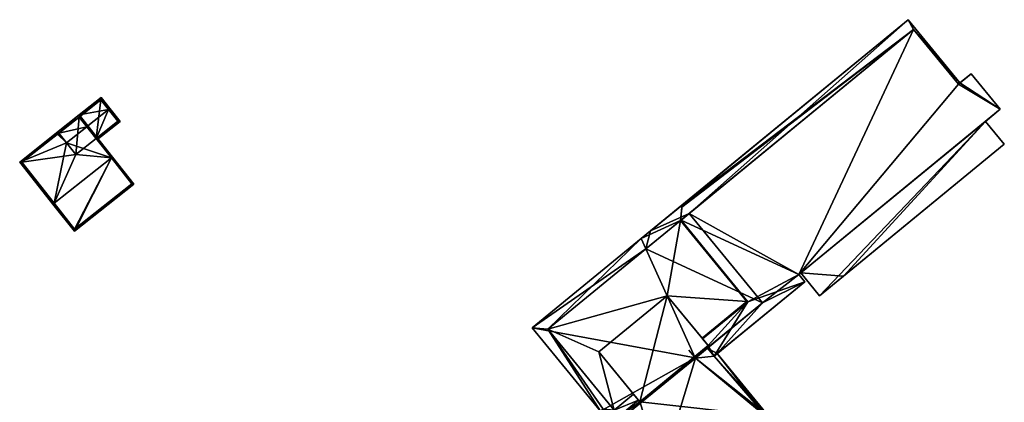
# Model space of a CAD drawing. Header units: inches. Extents: x 2523744 to 2528136, y 1148995 to 1152010.
# Tile 242 of 256: x 2527687 to 2527852, y 1151738 to 1151803. Entities that reach past the tile are written whole.
import ezdxf

# ---------------------------------------------------------------- set-up
doc = ezdxf.new("R2010")
doc.units = ezdxf.units.IN
doc.header["$MEASUREMENT"] = 0
doc.layers.add('Flugdach', color=10, linetype='Continuous')
doc.layers.add('Gebaeude Einzelhaus', color=10, linetype='Continuous')

msp = doc.modelspace()

# ---------------------------------------------------------------- meshes
at = {"layer": 'Flugdach'}
mesh = msp.add_polyface(dxfattribs=at)
corners = [(2527824.658, 1151759.581, 383.292), (2527851.571, 1151781.678, 383.292), (2527848.429, 1151785.506, 382.987), (2527817.526, 1151760.172, 382.986), (2527820.688, 1151756.322, 383.292), (2527820.688, 1151756.322, 383.192), (2527817.526, 1151760.172, 382.886), (2527851.571, 1151781.678, 383.192), (2527848.429, 1151785.506, 382.887)]
mesh.append_faces([[corners[k] for k in face] for face in [(0, 3, 4), (0, 2, 3), (0, 1, 2)]], dxfattribs={"color": 13})
mesh.append_faces([[corners[k] for k in face] for face in [(8, 5, 6), (8, 7, 5), (7, 2, 1), (7, 8, 2), (7, 0, 5), (1, 0, 7), (0, 4, 5), (5, 3, 6), (5, 4, 3)]], dxfattribs={"color": 41})
at = {"layer": 'Gebaeude Einzelhaus'}
mesh = msp.add_polyface(dxfattribs=at)
corners = [(2527836.396, 1151800.869, 396.877), (2527835.505, 1151802.519, 394.973), (2527797.677, 1151771.508, 395.165), (2527797.699, 1151771.482, 395.2), (2527797.651, 1151771.13, 395.451), (2527797.41, 1151768.909, 396.995), (2527797.505, 1151768.987, 396.877), (2527808.498, 1151755.355, 397.013), (2527808.694, 1151755.337, 396.877), (2527797.396, 1151768.898, 397.013), (2527797.677, 1151771.508, 395.2), (2527801.025, 1151749.229, 397.013), (2527801.113, 1151749.122, 396.877), (2527786.336, 1151737.188, 397.013), (2527786.14, 1151735.36, 395.744), (2527790.385, 1151738.84, 395.744), (2527789.568, 1151739.837, 397.013), (2527790.822, 1151765.888, 395.2), (2527775.235, 1151750.73, 397.013), (2527772.62, 1151750.966, 395.2), (2527784.058, 1151737.014, 395.2), (2527784.492, 1151737.37, 395.744), (2527795.209, 1151756.322, 397.013), (2527783.753, 1151746.93, 397.013), (2527795.209, 1151756.322, 399.833), (2527790.594, 1151738.586, 399.807), (2527802.05, 1151747.978, 399.807), (2527783.753, 1151746.93, 399.833), (2527802.05, 1151747.978, 396.877), (2527801.93, 1151747.564, 396.877), (2527803.041, 1151746.209, 396.877), (2527799.751, 1151746.094, 396.877), (2527799.906, 1151745.905, 396.877), (2527818.211, 1151758.645, 396.877), (2527817.187, 1151759.894, 396.877), (2527843.883, 1151791.737, 396.877), (2527850.892, 1151787.525, 396.877), (2527846.01, 1151793.48, 396.877), (2527844.159, 1151791.963, 394.973), (2527836.396, 1151800.869, 394.973), (2527843.883, 1151791.737, 394.973), (2527784.058, 1151737.014, 395.744), (2527795.747, 1151722.756, 395.744), (2527790.594, 1151738.586, 395.744), (2527812.137, 1151736.192, 395.744), (2527803.041, 1151746.209, 395.744), (2527803.57, 1151746.643, 395.744), (2527799.906, 1151745.905, 395.744), (2527801.93, 1151747.564, 395.744), (2527799.751, 1151746.094, 395.744), (2527795.747, 1151722.756, 394.996), (2527798.149, 1151719.814, 394.996), (2527814.291, 1151733.047, 394.996), (2527793.659, 1151725.291, 394.996), (2527811.883, 1151735.984, 394.996), (2527793.665, 1151725.296, 394.996), (2527835.505, 1151802.519, 372.031), (2527792.382, 1151767.167, 372.031), (2527790.822, 1151765.888, 372.031), (2527798.844, 1151770.084, 372.031), (2527836.396, 1151800.869, 372.031), (2527791.628, 1151764.169, 372.031), (2527772.62, 1151750.966, 372.031), (2527784.058, 1151737.014, 372.031), (2527786.056, 1151734.577, 372.031), (2527786.056, 1151734.577, 395.2), (2527811.113, 1151755.119, 372.031), (2527799.893, 1151745.921, 372.031), (2527818.211, 1151758.645, 372.031), (2527803.57, 1151746.643, 372.031), (2527817.187, 1151759.894, 372.031), (2527817.526, 1151760.172, 382.986), (2527848.429, 1151785.506, 382.987), (2527848.429, 1151785.506, 382.887), (2527850.892, 1151787.525, 372.031), (2527817.526, 1151760.172, 382.886), (2527846.01, 1151793.48, 372.031), (2527844.159, 1151791.963, 372.031), (2527798.814, 1151747.238, 396.877), (2527799.543, 1151746.348, 395.744), (2527801.93, 1151747.564, 372.031), (2527843.883, 1151791.737, 372.031), (2527803.041, 1151746.209, 372.031), (2527799.906, 1151745.905, 372.031), (2527812.137, 1151736.192, 372.031), (2527811.883, 1151735.984, 372.031), (2527793.665, 1151725.296, 372.031), (2527795.747, 1151722.756, 372.031), (2527793.659, 1151725.291, 372.031), (2527798.149, 1151719.814, 372.031), (2527814.291, 1151733.047, 372.031)]
mesh.append_faces([[corners[k] for k in face] for face in [(53, 50, 55), (50, 52, 54), (53, 51, 50), (50, 51, 52), (14, 43, 15), (43, 47, 49), (47, 45, 48), (43, 44, 47), (47, 44, 45), (45, 44, 46), (14, 42, 43), (43, 42, 44), (21, 41, 14), (14, 41, 42), (1, 39, 38), (38, 39, 40), (28, 8, 12), (35, 36, 37), (8, 34, 6), (6, 34, 0), (0, 34, 35), (35, 34, 36), (8, 33, 34), (28, 30, 8), (8, 30, 33), (32, 29, 31), (31, 29, 28), (28, 29, 30), (27, 25, 24), (24, 25, 26), (7, 22, 11), (23, 13, 16), (22, 18, 23), (23, 18, 13), (7, 9, 22), (22, 9, 18), (13, 21, 14), (13, 18, 21), (21, 18, 20), (20, 18, 19), (17, 9, 10), (19, 18, 17), (17, 18, 9), (13, 15, 16), (13, 14, 15), (7, 12, 8), (7, 11, 12), (9, 4, 10), (10, 4, 3), (9, 5, 4), (9, 7, 5), (5, 7, 6), (6, 7, 8), (0, 4, 5), (0, 3, 4), (0, 2, 3), (0, 1, 2)]], dxfattribs={"color": 13})
mesh.append_faces([[corners[k] for k in face] for face in [(86, 87, 88), (88, 87, 89), (89, 87, 90), (90, 87, 85), (54, 52, 85), (85, 52, 90), (52, 51, 90), (90, 51, 89), (51, 53, 89), (89, 53, 88), (88, 55, 86), (88, 53, 55), (86, 85, 87), (85, 69, 84), (85, 82, 69), (67, 83, 64), (64, 83, 86), (86, 83, 85), (85, 83, 82), (82, 83, 80), (55, 64, 86), (55, 65, 64), (65, 41, 20), (50, 42, 55), (55, 42, 65), (65, 42, 41), (21, 20, 41), (84, 69, 44), (44, 69, 46), (44, 54, 84), (84, 54, 85), (44, 42, 54), (54, 42, 50), (56, 77, 60), (60, 77, 81), (56, 38, 77), (56, 1, 38), (67, 80, 83), (80, 69, 82), (74, 77, 76), (70, 81, 74), (74, 81, 77), (70, 60, 81), (70, 59, 60), (67, 66, 80), (80, 66, 69), (69, 66, 68), (68, 66, 70), (70, 66, 59), (48, 45, 29), (29, 45, 30), (47, 48, 32), (32, 48, 29), (31, 47, 32), (31, 49, 47), (31, 79, 49), (31, 78, 79), (40, 39, 35), (35, 39, 0), (35, 38, 40), (38, 76, 77), (35, 37, 38), (38, 37, 76), (37, 36, 76), (76, 36, 74), (73, 74, 72), (72, 74, 36), (71, 70, 75), (75, 70, 73), (73, 70, 74), (34, 71, 72), (34, 72, 36), (71, 34, 70), (34, 33, 70), (70, 33, 68), (68, 46, 69), (46, 30, 45), (68, 33, 46), (46, 33, 30), (61, 62, 58), (61, 67, 62), (62, 67, 63), (63, 67, 64), (59, 66, 61), (61, 66, 67), (3, 2, 10), (20, 64, 65), (19, 63, 20), (20, 63, 64), (19, 62, 63), (2, 17, 10), (19, 17, 62), (62, 17, 58), (22, 23, 24), (24, 23, 27), (12, 11, 28), (28, 11, 26), (26, 11, 24), (24, 11, 22), (26, 31, 28), (31, 43, 49), (26, 25, 31), (31, 25, 43), (16, 27, 23), (16, 25, 27), (15, 43, 16), (16, 43, 25), (57, 61, 58), (57, 59, 61), (57, 56, 59), (59, 56, 60), (39, 1, 0), (5, 6, 0), (2, 57, 17), (17, 57, 58), (2, 56, 57), (2, 1, 56)]], dxfattribs={"color": 41})
mesh = msp.add_polyface(dxfattribs=at)
corners = [(2527693.413, 1151783.54, 390.472), (2527693.061, 1151783.581, 390.3), (2527693.216, 1151783.385, 390.472), (2527696.859, 1151786.583, 390.3), (2527698.096, 1151784.614, 391.886), (2527694.691, 1151781.924, 391.886), (2527698.292, 1151784.77, 391.886), (2527701.758, 1151787.509, 391.886), (2527700.521, 1151789.476, 390.3), (2527701.954, 1151787.664, 391.886), (2527703.675, 1151785.486, 390.892), (2527699.661, 1151782.634, 390.982), (2527699.734, 1151782.542, 390.94), (2527699.817, 1151782.437, 390.892), (2527703.324, 1151785.528, 390.982), (2527700.48, 1151789.125, 390.472), (2527696.818, 1151786.231, 390.472), (2527703.324, 1151785.528, 383.386), (2527700.48, 1151789.125, 383.386), (2527696.818, 1151786.231, 383.386), (2527693.413, 1151783.54, 383.386), (2527699.661, 1151782.634, 383.386), (2527696.256, 1151779.943, 383.386)]
mesh.append_faces([[corners[k] for k in face] for face in [(3, 0, 1), (1, 0, 2), (3, 16, 0), (3, 15, 16), (15, 9, 7), (3, 8, 15), (15, 8, 9), (10, 14, 9), (9, 14, 7), (10, 12, 14), (14, 12, 11), (10, 13, 12), (10, 12, 13), (10, 11, 12), (11, 6, 4), (10, 7, 11), (11, 7, 6), (10, 9, 7), (3, 7, 8), (8, 7, 9), (3, 6, 7), (3, 4, 6), (3, 0, 4), (4, 0, 5), (3, 1, 0), (0, 1, 2)]], dxfattribs={"color": 13})
mesh.append_faces([[corners[k] for k in face] for face in [(19, 22, 20), (19, 21, 22), (19, 18, 21), (21, 18, 17), (17, 14, 21), (21, 14, 11), (16, 20, 0), (16, 19, 20), (15, 18, 16), (16, 18, 19), (15, 17, 18), (7, 14, 15), (15, 14, 17)]], dxfattribs={"color": 41})
mesh = msp.add_polyface(dxfattribs=at)
corners = [(2527702.23, 1151779.382, 396.46), (2527702.428, 1151779.536, 396.461), (2527698.292, 1151784.77, 391.886), (2527702.232, 1151779.381, 396.461), (2527698.096, 1151784.614, 391.886), (2527694.691, 1151781.924, 391.886), (2527692.653, 1151771.811, 396.461), (2527686.888, 1151778.703, 390.3), (2527692.456, 1151771.656, 396.461), (2527693.216, 1151783.385, 390.472), (2527693.061, 1151783.581, 390.3), (2527693.413, 1151783.54, 390.472), (2527687.239, 1151778.661, 390.472), (2527696.03, 1151767.135, 392.789), (2527706.001, 1151775.015, 392.789), (2527702.428, 1151779.538, 396.461), (2527696.071, 1151767.486, 392.948), (2527705.65, 1151775.056, 392.948), (2527702.231, 1151779.382, 396.461), (2527699.661, 1151782.634, 390.982), (2527702.232, 1151779.381, 383.386), (2527699.661, 1151782.634, 383.386), (2527687.239, 1151778.661, 383.386), (2527693.413, 1151783.54, 383.386), (2527692.653, 1151771.811, 383.386), (2527696.256, 1151779.943, 383.386), (2527696.071, 1151767.486, 383.386), (2527705.65, 1151775.056, 383.386), (2527702.231, 1151779.382, 383.386)]
mesh.append_faces([[corners[k] for k in face] for face in [(13, 17, 14), (14, 17, 15), (15, 17, 18), (8, 16, 13), (13, 16, 17), (6, 16, 8), (0, 14, 15), (8, 13, 6), (6, 13, 0), (0, 13, 14), (0, 1, 3), (0, 2, 1), (0, 4, 2), (8, 12, 6), (12, 10, 9), (8, 7, 12), (12, 7, 10), (9, 5, 11), (10, 7, 9), (9, 7, 5), (5, 7, 6), (6, 7, 8), (0, 5, 6), (4, 5, 0), (0, 2, 4), (3, 1, 0), (0, 1, 2)]], dxfattribs={"color": 13})
mesh.append_faces([[corners[k] for k in face] for face in [(24, 28, 26), (26, 28, 27), (17, 28, 18), (17, 27, 28), (17, 16, 27), (27, 16, 26), (16, 24, 26), (16, 6, 24), (25, 22, 23), (25, 24, 22), (21, 20, 25), (25, 20, 24), (6, 12, 24), (24, 12, 22), (22, 9, 23), (23, 9, 11), (22, 12, 9), (0, 19, 4), (0, 20, 19), (19, 20, 21)]], dxfattribs={"color": 41})

doc.saveas('drawing.dxf')
